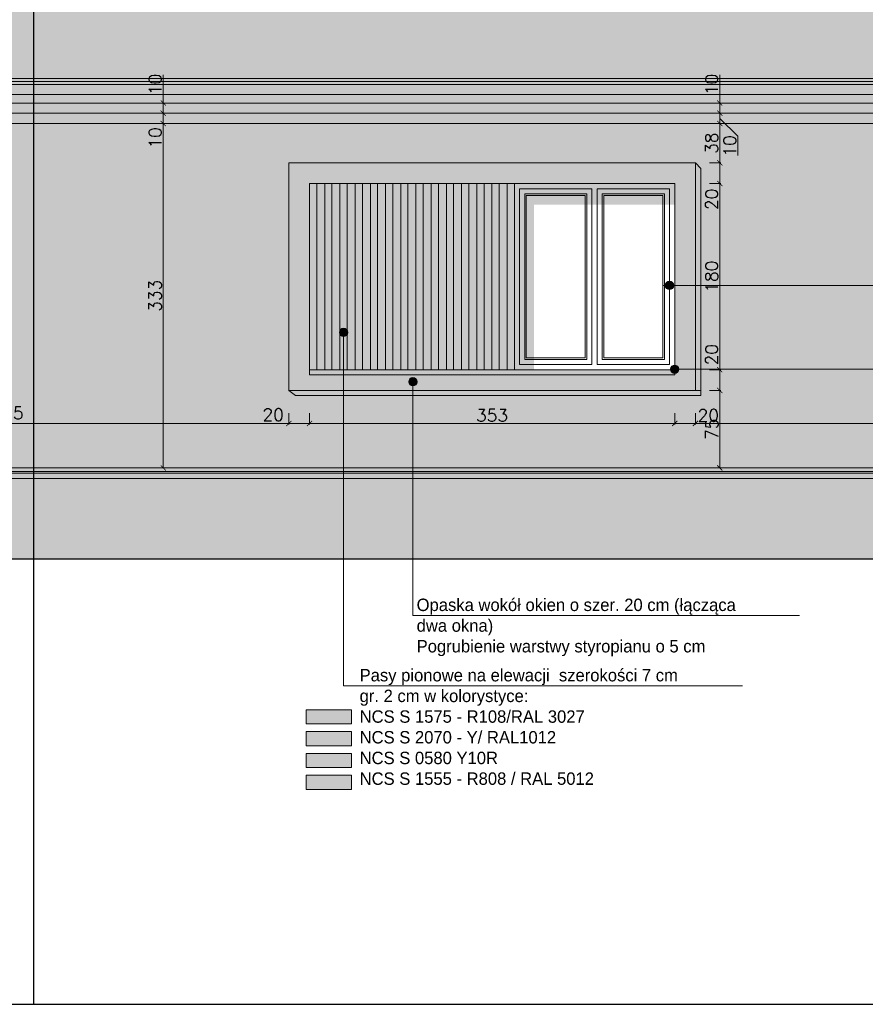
# Model space of a CAD drawing. Header units: millimetres. Extents: x -587 to 358276, y -26688 to 221215.
# Tile 39 of 256: x 4148 to 4966, y 5789 to 6740. Entities that reach past the tile are written whole.
import ezdxf
from ezdxf.lldxf.tags import DXFTag

# ---------------------------------------------------------------- set-up
doc = ezdxf.new("R2010")
doc.units = ezdxf.units.MM
doc.header["$MEASUREMENT"] = 0
doc.layers.add('a3', color=3, linetype='Continuous', lineweight=30, plot=False)
for name, color, linetype, lineweight in [('l. przekrojowa', 1, 'Continuous', 30), ('l.przerywana', 104, 'ICAD_ISO03W100', 5), ('l.widokowa', 140, 'Continuous', 15), ('l.wypełnien', 253, 'Continuous', 5), ('wymiarowanie', 176, 'Continuous', 9)]:
    doc.layers.add(name, color=color, linetype=linetype, lineweight=lineweight)
doc.styles.add('ROMANS', font='romans')
doc.styles.add('styl2', font='simplex.shx')
tags = doc.linetypes.add('ICAD_ISO03W100', pattern=[30, 12, -18]).pattern_tags.tags
tags[6:7] = [DXFTag(74, 4), DXFTag(75, 0), DXFTag(340, '0'), DXFTag(46, 1.0), DXFTag(50, 0.0), DXFTag(44, 0.0), DXFTag(45, 0.0)]
tags[4:5] = [DXFTag(74, 4), DXFTag(75, 0), DXFTag(340, '0'), DXFTag(46, 1.0), DXFTag(50, 0.0), DXFTag(44, 0.0), DXFTag(45, 0.0)]
doc.dimstyles.new('Skala 1-50', dxfattribs={"dimtxt": 12, "dimasz": 5, "dimexe": 1, "dimexo": 1, "dimgap": 1.5, "dimtad": 1, "dimdec": 1, "dimrnd": 0.5, "dimtxsty": 'styl2', "dimblk": 'ARCHTICK', "dimcen": 5, "dimadec": 0, "dimazin": 0, "dimtfac": 1, "dimtdec": 1, "dimtmove": 1, "dimatfit": 3, "dimldrblk": 'ARCHTICK', "dimfxl": 5, "dimfxlon": 1, "dimlwd": -1, "dimlwe": -1, "dimarcsym": 0})

# ---------------------------------------------------------------- blocks, each defined once
blk = doc.blocks.new('_ArchTick')
at = {"color": 0, "linetype": 'ByBlock', "const_width": 0.15}
blk.add_lwpolyline([(-0.5, -0.5), (0.5, 0.5)], dxfattribs=at)
blk = doc.blocks.new('*D4687')
at = {"layer": 'Defpoints', "color": 0}
for p in [(4275.43, 6640.03), (4263.75, 6307.03), (4287.2, 6307.03)]:
    blk.add_point(p, dxfattribs=at)
at = {"layer": 'wymiarowanie', "color": 0}
for p, q in [((4277.2, 6640.03), (4288.2, 6640.03)), ((4287.2, 6640.03), (4287.2, 6307.03)), ((4277.2, 6307.03), (4288.2, 6307.03))]:
    blk.add_line(p, q, dxfattribs=at)
at = {"layer": 'wymiarowanie', "color": 0, "xscale": 5, "yscale": 5, "zscale": 5}
for p, rotation in [((4287.2, 6640.03), 90), ((4287.2, 6307.03), 270)]:
    blk.add_blockref('_ArchTick', p, dxfattribs=dict(at, rotation=rotation))
at = {"layer": 'wymiarowanie', "color": 0, "insert": (4279.39, 6473.53), "char_height": 12, "attachment_point": 5, "rotation": 90, "style": 'styl2'}
blk.add_mtext('333', dxfattribs=at)
blk = doc.blocks.new('*D4688')
at = {"layer": 'Defpoints', "color": 0}
for p in [(4312.93, 6659.88), (4287.2, 6650.03), (4312.93, 6650.03)]:
    blk.add_point(p, dxfattribs=at)
at = {"layer": 'wymiarowanie', "color": 0}
for p, q in [((4287.2, 6659.88), (4287.2, 6687.1)), ((4297.2, 6659.88), (4286.2, 6659.88)), ((4287.2, 6659.88), (4287.2, 6650.03)), ((4297.2, 6650.03), (4286.2, 6650.03))]:
    blk.add_line(p, q, dxfattribs=at)
at = {"layer": 'wymiarowanie', "color": 0, "xscale": 5, "yscale": 5, "zscale": 5}
for p, rotation in [((4287.2, 6659.88), 90), ((4287.2, 6650.03), 270)]:
    blk.add_blockref('_ArchTick', p, dxfattribs=dict(at, rotation=rotation))
at = {"layer": 'wymiarowanie', "color": 0, "insert": (4279.39, 6677.8), "char_height": 12, "attachment_point": 5, "rotation": 90, "style": 'styl2'}
blk.add_mtext('10', dxfattribs=at)
blk = doc.blocks.new('*D4689')
at = {"layer": 'Defpoints', "color": 0}
for p in [(4312.93, 6650.03), (4287.2, 6640.03), (4314.57, 6640.03)]:
    blk.add_point(p, dxfattribs=at)
at = {"layer": 'wymiarowanie', "color": 0}
for p, q in [((4297.2, 6650.03), (4286.2, 6650.03)), ((4287.2, 6650.03), (4287.2, 6640.03)), ((4297.2, 6640.03), (4286.2, 6640.03))]:
    blk.add_line(p, q, dxfattribs=at)
at = {"layer": 'wymiarowanie', "color": 0, "xscale": 5, "yscale": 5, "zscale": 5}
for p, rotation in [((4287.2, 6650.03), 90), ((4287.2, 6640.03), 270)]:
    blk.add_blockref('_ArchTick', p, dxfattribs=dict(at, rotation=rotation))
at = {"layer": 'wymiarowanie', "color": 0, "insert": (4279.39, 6626.2), "char_height": 12, "attachment_point": 5, "rotation": 90, "style": 'styl2'}
blk.add_mtext('10', dxfattribs=at)
blk = doc.blocks.new('*D4690')
at = {"layer": 'Defpoints', "color": 0}
for p in [(4408.6, 6382.03), (3849.33, 6368.21), (4408.6, 6350.08)]:
    blk.add_point(p, dxfattribs=at)
at = {"layer": 'wymiarowanie', "color": 0}
for p, q in [((3849.33, 6360.08), (3849.33, 6349.08)), ((4408.6, 6360.08), (4408.6, 6349.08)), ((3849.33, 6350.08), (4408.6, 6350.08))]:
    blk.add_line(p, q, dxfattribs=at)
at = {"layer": 'wymiarowanie', "color": 0, "xscale": 5, "yscale": 5, "zscale": 5, "rotation": 180}
blk.add_blockref('_ArchTick', (3849.33, 6350.08), dxfattribs=at)
at = {"layer": 'wymiarowanie', "color": 0, "xscale": 5, "yscale": 5, "zscale": 5}
blk.add_blockref('_ArchTick', (4408.6, 6350.08), dxfattribs=at)
at = {"layer": 'wymiarowanie', "color": 0, "insert": (4128.97, 6358.43), "char_height": 12, "attachment_point": 5, "style": 'styl2'}
blk.add_mtext('559,5', dxfattribs=at)
blk = doc.blocks.new('*D4691')
at = {"layer": 'Defpoints', "color": 0}
for p in [(4428.6, 6402.03), (4408.6, 6382.03), (4428.6, 6350.08)]:
    blk.add_point(p, dxfattribs=at)
at = {"layer": 'wymiarowanie', "color": 0}
for p, q in [((4408.6, 6360.08), (4408.6, 6349.08)), ((4428.6, 6360.08), (4428.6, 6349.08)), ((4408.6, 6350.08), (4428.6, 6350.08))]:
    blk.add_line(p, q, dxfattribs=at)
at = {"layer": 'wymiarowanie', "color": 0, "xscale": 5, "yscale": 5, "zscale": 5, "rotation": 180}
blk.add_blockref('_ArchTick', (4408.6, 6350.08), dxfattribs=at)
at = {"layer": 'wymiarowanie', "color": 0, "xscale": 5, "yscale": 5, "zscale": 5}
blk.add_blockref('_ArchTick', (4428.6, 6350.08), dxfattribs=at)
at = {"layer": 'wymiarowanie', "color": 0, "insert": (4393.45, 6358.45), "char_height": 12, "attachment_point": 5, "style": 'styl2'}
blk.add_mtext('20', dxfattribs=at)
blk = doc.blocks.new('*D4692')
at = {"layer": 'Defpoints', "color": 0}
for p in [(4428.6, 6402.03), (4781.64, 6397.03), (4781.64, 6350.08)]:
    blk.add_point(p, dxfattribs=at)
at = {"layer": 'wymiarowanie', "color": 0}
for p, q in [((4428.6, 6360.08), (4428.6, 6349.08)), ((4781.64, 6360.08), (4781.64, 6349.08)), ((4428.6, 6350.08), (4781.64, 6350.08))]:
    blk.add_line(p, q, dxfattribs=at)
at = {"layer": 'wymiarowanie', "color": 0, "xscale": 5, "yscale": 5, "zscale": 5, "rotation": 180}
blk.add_blockref('_ArchTick', (4428.6, 6350.08), dxfattribs=at)
at = {"layer": 'wymiarowanie', "color": 0, "xscale": 5, "yscale": 5, "zscale": 5}
blk.add_blockref('_ArchTick', (4781.64, 6350.08), dxfattribs=at)
at = {"layer": 'wymiarowanie', "color": 0, "insert": (4605.12, 6357.88), "char_height": 12, "attachment_point": 5, "style": 'styl2'}
blk.add_mtext('353', dxfattribs=at)
blk = doc.blocks.new('*D4693')
at = {"layer": 'Defpoints', "color": 0}
for p in [(4781.64, 6397.03), (4801.64, 6382.03), (4801.64, 6350.08)]:
    blk.add_point(p, dxfattribs=at)
at = {"layer": 'wymiarowanie', "color": 0}
for p, q in [((4781.64, 6360.08), (4781.64, 6349.08)), ((4801.64, 6360.08), (4801.64, 6349.08)), ((4781.64, 6350.08), (4801.64, 6350.08))]:
    blk.add_line(p, q, dxfattribs=at)
at = {"layer": 'wymiarowanie', "color": 0, "xscale": 5, "yscale": 5, "zscale": 5, "rotation": 180}
blk.add_blockref('_ArchTick', (4781.64, 6350.08), dxfattribs=at)
at = {"layer": 'wymiarowanie', "color": 0, "xscale": 5, "yscale": 5, "zscale": 5}
blk.add_blockref('_ArchTick', (4801.64, 6350.08), dxfattribs=at)
at = {"layer": 'wymiarowanie', "color": 0, "insert": (4814.14, 6357.88), "char_height": 12, "attachment_point": 5, "style": 'styl2'}
blk.add_mtext('20', dxfattribs=at)
blk = doc.blocks.new('*D4694')
at = {"layer": 'Defpoints', "color": 0}
for p in [(5478.45, 6387.82), (4801.64, 6382.03), (5478.45, 6350.08)]:
    blk.add_point(p, dxfattribs=at)
at = {"layer": 'wymiarowanie', "color": 0}
for p, q in [((4801.64, 6360.08), (4801.64, 6349.08)), ((5478.45, 6360.08), (5478.45, 6349.08)), ((4801.64, 6350.08), (5478.45, 6350.08))]:
    blk.add_line(p, q, dxfattribs=at)
at = {"layer": 'wymiarowanie', "color": 0, "xscale": 5, "yscale": 5, "zscale": 5, "rotation": 180}
blk.add_blockref('_ArchTick', (4801.64, 6350.08), dxfattribs=at)
at = {"layer": 'wymiarowanie', "color": 0, "xscale": 5, "yscale": 5, "zscale": 5}
blk.add_blockref('_ArchTick', (5478.45, 6350.08), dxfattribs=at)
at = {"layer": 'wymiarowanie', "color": 0, "insert": (5140.05, 6357.88), "char_height": 12, "attachment_point": 5, "style": 'styl2'}
blk.add_mtext('677', dxfattribs=at)
blk = doc.blocks.new('*D4695')
at = {"layer": 'Defpoints', "color": 0}
for p in [(4799.49, 6659.88), (4799.49, 6650.03), (4825.22, 6650.03)]:
    blk.add_point(p, dxfattribs=at)
at = {"layer": 'wymiarowanie', "color": 0}
for p, q in [((4825.22, 6659.88), (4825.22, 6687.1)), ((4815.22, 6659.88), (4826.22, 6659.88)), ((4825.22, 6659.88), (4825.22, 6650.03)), ((4815.22, 6650.03), (4826.22, 6650.03))]:
    blk.add_line(p, q, dxfattribs=at)
at = {"layer": 'wymiarowanie', "color": 0, "xscale": 5, "yscale": 5, "zscale": 5}
for p, rotation in [((4825.22, 6659.88), 90), ((4825.22, 6650.03), 270)]:
    blk.add_blockref('_ArchTick', p, dxfattribs=dict(at, rotation=rotation))
at = {"layer": 'wymiarowanie', "color": 0, "insert": (4817.42, 6677.8), "char_height": 12, "attachment_point": 5, "rotation": 90, "style": 'styl2'}
blk.add_mtext('10', dxfattribs=at)
blk = doc.blocks.new('*D4696')
at = {"layer": 'Defpoints', "color": 0}
for p in [(4799.49, 6650.03), (4797.85, 6640.03), (4825.22, 6640.03)]:
    blk.add_point(p, dxfattribs=at)
at = {"layer": 'wymiarowanie', "color": 0}
for p, q in [((4815.22, 6650.03), (4826.22, 6650.03)), ((4825.22, 6650.03), (4825.22, 6640.03)), ((4842.73, 6627.7), (4825.22, 6645.03)), ((4815.22, 6640.03), (4826.22, 6640.03)), ((4842.73, 6609.1), (4842.73, 6627.7))]:
    blk.add_line(p, q, dxfattribs=at)
at = {"layer": 'wymiarowanie', "color": 0, "xscale": 5, "yscale": 5, "zscale": 5}
for p, rotation in [((4825.22, 6650.03), 90), ((4825.22, 6640.03), 270)]:
    blk.add_blockref('_ArchTick', p, dxfattribs=dict(at, rotation=rotation))
at = {"layer": 'wymiarowanie', "color": 0, "insert": (4834.92, 6618.4), "char_height": 12, "attachment_point": 5, "rotation": 90, "style": 'styl2'}
blk.add_mtext('10', dxfattribs=at)
blk = doc.blocks.new('*D4697')
at = {"layer": 'Defpoints', "color": 0}
for p in [(4797.85, 6640.03), (4801.57, 6602.03), (4825.22, 6602.03)]:
    blk.add_point(p, dxfattribs=at)
at = {"layer": 'wymiarowanie', "color": 0}
for p, q in [((4815.22, 6640.03), (4826.22, 6640.03)), ((4825.22, 6640.03), (4825.22, 6602.03)), ((4815.22, 6602.03), (4826.22, 6602.03))]:
    blk.add_line(p, q, dxfattribs=at)
at = {"layer": 'wymiarowanie', "color": 0, "xscale": 5, "yscale": 5, "zscale": 5}
for p, rotation in [((4825.22, 6640.03), 90), ((4825.22, 6602.03), 270)]:
    blk.add_blockref('_ArchTick', p, dxfattribs=dict(at, rotation=rotation))
at = {"layer": 'wymiarowanie', "color": 0, "insert": (4817.42, 6621.03), "char_height": 12, "attachment_point": 5, "rotation": 90, "style": 'styl2'}
blk.add_mtext('38', dxfattribs=at)
blk = doc.blocks.new('*D4698')
at = {"layer": 'Defpoints', "color": 0}
for p in [(4801.57, 6602.03), (4781.64, 6582.03), (4825.22, 6582.03)]:
    blk.add_point(p, dxfattribs=at)
at = {"layer": 'wymiarowanie', "color": 0}
for p, q in [((4815.22, 6602.03), (4826.22, 6602.03)), ((4825.22, 6602.03), (4825.22, 6582.03)), ((4815.22, 6582.03), (4826.22, 6582.03)), ((4825.22, 6582.03), (4825.22, 6556.48))]:
    blk.add_line(p, q, dxfattribs=at)
at = {"layer": 'wymiarowanie', "color": 0, "xscale": 5, "yscale": 5, "zscale": 5}
for p, rotation in [((4825.22, 6602.03), 90), ((4825.22, 6582.03), 270)]:
    blk.add_blockref('_ArchTick', p, dxfattribs=dict(at, rotation=rotation))
at = {"layer": 'wymiarowanie', "color": 0, "insert": (4817.42, 6566.72), "char_height": 12, "attachment_point": 5, "rotation": 90, "style": 'styl2'}
blk.add_mtext('20', dxfattribs=at)
blk = doc.blocks.new('*D4699')
at = {"layer": 'Defpoints', "color": 0}
for p in [(4781.64, 6582.03), (4781.64, 6402.03), (4825.22, 6402.03)]:
    blk.add_point(p, dxfattribs=at)
at = {"layer": 'wymiarowanie', "color": 0}
for p, q in [((4815.22, 6582.03), (4826.22, 6582.03)), ((4825.22, 6582.03), (4825.22, 6402.03)), ((4815.22, 6402.03), (4826.22, 6402.03))]:
    blk.add_line(p, q, dxfattribs=at)
at = {"layer": 'wymiarowanie', "color": 0, "xscale": 5, "yscale": 5, "zscale": 5}
for p, rotation in [((4825.22, 6582.03), 90), ((4825.22, 6402.03), 270)]:
    blk.add_blockref('_ArchTick', p, dxfattribs=dict(at, rotation=rotation))
at = {"layer": 'wymiarowanie', "color": 0, "insert": (4817.42, 6492.03), "char_height": 12, "attachment_point": 5, "rotation": 90, "style": 'styl2'}
blk.add_mtext('180', dxfattribs=at)
blk = doc.blocks.new('*D4700')
at = {"layer": 'Defpoints', "color": 0}
for p in [(4781.64, 6402.03), (4801.64, 6382.03), (4825.22, 6382.03)]:
    blk.add_point(p, dxfattribs=at)
at = {"layer": 'wymiarowanie', "color": 0}
for p, q in [((4815.22, 6402.03), (4826.22, 6402.03)), ((4825.22, 6402.03), (4825.22, 6382.03)), ((4815.22, 6382.03), (4826.22, 6382.03))]:
    blk.add_line(p, q, dxfattribs=at)
at = {"layer": 'wymiarowanie', "color": 0, "xscale": 5, "yscale": 5, "zscale": 5}
for p, rotation in [((4825.22, 6402.03), 90), ((4825.22, 6382.03), 270)]:
    blk.add_blockref('_ArchTick', p, dxfattribs=dict(at, rotation=rotation))
at = {"layer": 'wymiarowanie', "color": 0, "insert": (4817.42, 6416.51), "char_height": 12, "attachment_point": 5, "rotation": 90, "style": 'styl2'}
blk.add_mtext('20', dxfattribs=at)
blk = doc.blocks.new('*D4701')
at = {"layer": 'Defpoints', "color": 0}
for p in [(4801.64, 6382.03), (4774.97, 6307.03), (4825.22, 6307.03)]:
    blk.add_point(p, dxfattribs=at)
at = {"layer": 'wymiarowanie', "color": 0}
for p, q in [((4815.22, 6382.03), (4826.22, 6382.03)), ((4825.22, 6382.03), (4825.22, 6307.03)), ((4815.22, 6307.03), (4826.22, 6307.03))]:
    blk.add_line(p, q, dxfattribs=at)
at = {"layer": 'wymiarowanie', "color": 0, "xscale": 5, "yscale": 5, "zscale": 5}
for p, rotation in [((4825.22, 6382.03), 90), ((4825.22, 6307.03), 270)]:
    blk.add_blockref('_ArchTick', p, dxfattribs=dict(at, rotation=rotation))
at = {"layer": 'wymiarowanie', "color": 0, "insert": (4817.57, 6344.53), "char_height": 12, "attachment_point": 5, "rotation": 90, "style": 'styl2'}
blk.add_mtext('75', dxfattribs=at)

msp = doc.modelspace()

# ---------------------------------------------------------------- hatches: boundary and pattern name
at = {"layer": 'l.wypełnien'}
h = msp.add_hatch(dxfattribs=at)
h.set_pattern_fill('SPANTILE', scale=17, angle=180, style=0)
h.set_pattern_definition([(265.0303, (9159.7904, -3768.873), (16.99985222, 204.000017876), [15.699024, -376.776457]), (7e-15, (9158.43, -3784.513), (17, -17), [1.36, -15.64]), (180, (9175.43, -3785.873), (-17, 17), [4.76, -12.24]), (90, (9170.67, -3785.873), (17, 17), [1.7, -15.3]), (270, (9159.79, -3784.173), (-17, -17), [1.7, -15.3]), (180, (9159.79, -3785.873), (-17, 17), [1.36, -15.64]), (180, (9175.43, -3784.513), (-17, 17), [3.4, -13.6]), (94.9697, (9172.0304, -3784.513), (-16.99985222, 204.000017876), [15.699024, -376.776457]), (127.3039, (9172.0304, -3783.663), (220.999760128, -289.00018261), [4.488136, -444.32475]), (161.5651, (9169.3104, -3780.093), (-34.0000074, 16.9999729), [4.300694, -49.458015]), (198.4349, (9165.2304, -3778.733), (34.0000074, 16.9999729), [4.300694, -49.458015]), (232.6961, (9161.1504, -3780.093), (-220.999760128, -289.00018261), [4.488136, -444.32475]), (159.7751, (9168.4604, -3781.283), (186.999953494, -68.000141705), [3.442245, -340.781524]), (200.2249, (9165.2304, -3780.093), (-186.999953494, -68.000141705), [3.442245, -340.781524]), (232.5946, (9162.0004, -3781.283), (-170.000169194, -220.999871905), [3.638153, -360.177725]), (127.4054, (9170.6704, -3784.173), (170.000169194, -220.999871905), [3.638153, -360.177725])])
h.paths.add_polyline_path([(5166.11, 6868.4), (5094.96, 6911.06), (4572.17, 6911.06), (4402.49, 7012.78), (3956.72, 6745.54), (5166.11, 6745.54)])
h.paths.add_polyline_path([(5166.11, 6683.42), (5166.11, 6745.54), (3956.72, 6745.54), (3948.38, 6740.54), (3846.76, 6692.34), (3869.79, 6683.42)])
h.paths.add_polyline_path([(5166.11, 6745.54), (5166.11, 6868.4), (5371.06, 6745.54)])
h.paths.add_polyline_path([(5499.82, 6683.42), (5379.4, 6740.54), (5371.06, 6745.54), (5166.11, 6745.54), (5166.11, 6683.42)])
for points in [[(3806.33, 6668.06), (5521.45, 6668.06), (5521.45, 6659.88), (3806.33, 6659.88)], [(4161.67, 6307.03), (5439.23, 6307.03), (5439.23, 6296.87), (4161.67, 6296.87)]]:
    msp.add_hatch(color=252, dxfattribs=at).paths.add_polyline_path(points)
h = msp.add_hatch(color=254, dxfattribs=at)
h.paths.add_polyline_path([(4759.38, 6640.03), (3888.55, 6640.03), (3888.55, 6650.03), (4759.38, 6650.03), (5166.11, 6650.03), (5166.11, 6640.03)])
h.paths.add_polyline_path([(5166.11, 6659.88), (4759.38, 6659.88), (3888.55, 6659.88), (3888.55, 6655.41), (3971.8, 6655.41, -1), (3979.88, 6655.41, -1), (3971.8, 6655.41), (3888.55, 6655.41), (3888.55, 6650.03), (4759.38, 6650.03), (5166.11, 6650.03)])
h.paths.add_polyline_path([(3876.55, 6640.03), (3849.33, 6640.03), (3849.33, 6650.03), (3876.55, 6650.03)])
h.paths.add_polyline_path([(3829.33, 6640.03), (3824.33, 6640.03), (3824.33, 6650.03), (3849.33, 6650.03), (3849.33, 6640.03)])
h.paths.add_polyline_path([(3849.33, 6650.03), (3824.33, 6650.03), (3819.33, 6650.03), (3819.33, 6655.41), (3849.33, 6655.41)])
h.paths.add_polyline_path([(3876.55, 6650.03), (3849.33, 6650.03), (3849.33, 6655.41), (3876.55, 6655.41)])
h.paths.add_polyline_path([(3819.33, 6655.41), (3819.33, 6659.88), (3849.33, 6659.88), (3849.33, 6655.41)])
h.paths.add_polyline_path([(3849.33, 6655.41), (3849.33, 6659.88), (3876.55, 6659.88), (3876.55, 6655.41)])
at = {"layer": 'l.wypełnien', "true_color": 0xfffff5}
h = msp.add_hatch(color=7, dxfattribs=at)
h.paths.add_polyline_path([(4161.67, 6307.03), (4161.67, 6640.03), (4759.38, 6640.03), (5439.23, 6640.03), (5439.23, 6492.03), (4807.05, 6492.03), (4807.05, 6596.52), (4801.64, 6602.03), (4408.6, 6602.03), (4408.6, 6492.03), (4408.6, 6382.03), (4415.1, 6377.13), (4807.05, 6377.13), (4807.05, 6382.03), (4807.05, 6492.03), (5439.23, 6492.03), (5439.23, 6307.03)])
h.paths.add_polyline_path([(4161.67, 6307.03), (4161.67, 6640.03), (3888.55, 6640.03), (3888.55, 6307.03)])
h.paths.add_polyline_path([(3849.33, 6307.03), (3876.55, 6307.03), (3876.55, 6543.36), (3849.33, 6543.36)])
h.paths.add_polyline_path([(5478.45, 6307.03), (5478.45, 6492.03), (5451.23, 6492.03), (5451.23, 6307.03)])
h.paths.add_polyline_path([(3829.33, 6307.03), (3849.33, 6307.03), (3849.33, 6543.36), (3829.33, 6543.36)])
h.paths.add_polyline_path([(5478.45, 6492.03), (5478.45, 6640.03), (5451.23, 6640.03), (5451.23, 6492.03)])
h.paths.add_polyline_path([(5498.45, 6307.03), (5498.45, 6492.03), (5478.45, 6492.03), (5478.45, 6307.03)])
h.paths.add_polyline_path([(5498.45, 6492.03), (5498.45, 6640.03), (5478.45, 6640.03), (5478.45, 6492.03)])
h.paths.add_polyline_path([(3876.55, 6543.36), (3876.55, 6640.03), (3849.33, 6640.03), (3849.33, 6543.36)])
h.paths.add_polyline_path([(3849.33, 6543.36), (3849.33, 6640.03), (3829.33, 6640.03), (3829.33, 6543.36)])
at = {"layer": 'l.wypełnien'}
h = msp.add_hatch(color=252, dxfattribs=at)
h.paths.add_polyline_path([(4408.6, 6602.03), (4801.64, 6602.03), (4801.64, 6382.03), (4408.6, 6382.03)])
h.paths.add_polyline_path([(4428.6, 6582.03), (4781.64, 6582.03), (4781.64, 6402.03), (4428.6, 6402.03)], flags=16)
at = {"layer": 'l.wypełnien', "true_color": 0x303030}
h = msp.add_hatch(color=250, dxfattribs=at)
h.paths.add_polyline_path([(4807.05, 6377.13), (4415.1, 6377.13), (4408.6, 6382.03), (4807.05, 6382.03)])
h.paths.add_polyline_path([(4801.64, 6602.03), (4807.05, 6596.52), (4807.05, 6382.03), (4801.64, 6382.03)])
msp.add_hatch(color=250, dxfattribs=at).paths.add_polyline_path([(4626.7, 6402.03), (4645.73, 6402.03), (4645.73, 6561.72), (4781.64, 6561.72), (4781.64, 6582.03), (4626.7, 6582.03)])
at = {"layer": 'l.wypełnien'}
h = msp.add_hatch(color=252, dxfattribs=at)
h.paths.add_polyline_path([(3888.55, 6296.87), (4161.67, 6296.87), (4161.67, 6301.87), (3888.55, 6301.87)])
h.paths.add_polyline_path([(3888.55, 6303.72), (4161.67, 6303.72), (4161.67, 6307.03), (3888.55, 6307.03)])
h.paths.add_polyline_path([(3888.55, 6301.87), (4161.67, 6301.87), (4161.67, 6303.72), (3888.55, 6303.72)])
h.paths.add_polyline_path([(3825.14, 6296.87), (3826.72, 6296.87), (3876.55, 6296.87), (3876.55, 6301.87), (3825.14, 6301.87)])
h.paths.add_polyline_path([(3876.55, 6303.72), (3876.55, 6307.03), (3849.33, 6307.03), (3829.33, 6307.03), (3828.35, 6307.03), (3828.35, 6303.72)])
h.paths.add_polyline_path([(3825.14, 6301.87), (3828.35, 6303.72), (3876.55, 6303.72), (3876.55, 6301.87)])
h = msp.add_hatch(color=252, dxfattribs=at)
h.paths.add_polyline_path([(5439.23, 6219.03), (5439.23, 6296.87), (4528.57, 6296.87), (4528.57, 6219.03)])
h.paths.add_polyline_path([(5331.87, 6291.24), (5331.87, 6264.01), (5363.21, 6264.01), (5363.21, 6291.24)], flags=24)
h.paths.add_polyline_path([(5332.35, 6291.07), (5332.35, 6265.15), (5358.27, 6265.15), (5358.27, 6291.07)], flags=0)
h.paths.add_polyline_path([(4461.5, 6219.03), (4461.5, 6296.87), (4161.67, 6296.87), (4161.67, 6219.03)])
h.paths.add_polyline_path([(3888.55, 6219.03), (4161.67, 6219.03), (4161.67, 6296.87), (3888.55, 6296.87), (3888.55, 6285.63)])
h.paths.add_polyline_path([(4528.57, 6219.03), (4528.57, 6296.87), (4461.5, 6296.87), (4461.5, 6219.03)])
h.paths.add_polyline_path([(5501.06, 6219.03), (5501.06, 6268.51), (5501.06, 6296.87), (5451.23, 6296.87), (5451.23, 6219.03)])
h.paths.add_polyline_path([(3826.72, 6219.03), (3876.55, 6219.03), (3876.55, 6285.63), (3826.72, 6285.63)])
h.paths.add_polyline_path([(3876.55, 6285.63), (3876.55, 6296.87), (3826.72, 6296.87), (3826.72, 6285.63)])
h = msp.add_hatch(dxfattribs=at)
h.set_pattern_fill('CONC', scale=17, style=0)
h.set_pattern_definition([(0, (168.498, -2289.993), (0, 17), [0, -17]), (0, (168.668, -2295.943), (0, 17), [0, -17]), (0, (169.178, -2286.763), (0, 17), [0, -17]), (338.1986, (160.3377, -2292.033), (51.0000046, -16.9999985), [1.83095, -89.716854]), (216.8699, (162.0377, -2292.713), (50.9999986, 34.0000021), [0.85, -84.15]), (130.6013, (161.3577, -2293.223), (85.00000716, -101.9999833), [1.567315, -155.164933]), (206.5651, (155.748, -2295.263), (-16.9999857, -17.000022), [0.380137, -37.63302]), (326.3099, (155.4077, -2295.433), (33.9999925, -17.0000227), [0.612952, -60.681432]), (108.4349, (155.9177, -2295.773), (-16.9999729, 34.0000074), [0.53759, -53.221135]), (225, (166.628, -2296.963), (-4e-15, -17.000005), [0.721242, -23.32038]), (0, (166.118, -2297.473), (17, 17), [1.02, -15.98]), (135, (167.138, -2297.473), (-17.000005, 2e-15), [0.721242, -23.32038]), (251.5651, (164.5877, -2286.083), (16.9999729, 34.0000074), [0.53759, -53.221135]), (0, (164.418, -2286.593), (17, 17), [0.85, -16.15]), (143.1301, (165.2677, -2286.593), (-50.9999986, 34.0000021), [0.85, -84.15]), (213.6901, (155.5777, -2285.913), (33.9999925, 17.0000227), [0.612952, -60.681432]), (341.5651, (155.0677, -2286.253), (-34.0000074, 16.9999729), [1.075182, -52.683544]), (126.8699, (156.0877, -2286.593), (34.0000021, -50.9999986), [0.85, -84.15]), (0, (160.508, -2286.593), (0, 17), [0, -17]), (0, (155.918, -2291.013), (0, 17), [0, -17]), (0, (160.678, -2297.303), (0, 17), [0, -17]), (0, (165.268, -2292.033), (0, 17), [0, -17]), (0, (160.338, -2289.143), (0, 17), [0, -17]), (0, (156.598, -2288.633), (0, 17), [0, -17]), (0, (158.128, -2289.653), (0, 17), [0, -17]), (0, (157.448, -2293.733), (0, 17), [0, -17]), (0, (153.368, -2293.053), (0, 17), [0, -17]), (0, (153.538, -2289.143), (0, 17), [0, -17]), (0, (153.028, -2285.403), (0, 17), [0, -17]), (0, (158.298, -2284.723), (0, 17), [0, -17]), (0, (162.038, -2284.043), (0, 17), [0, -17]), (0, (167.988, -2284.723), (0, 17), [0, -17]), (0, (163.908, -2289.993), (0, 17), [0, -17]), (0, (162.208, -2286.933), (0, 17), [0, -17]), (0, (163.568, -2295.093), (0, 17), [0, -17]), (0, (158.468, -2295.943), (0, 17), [0, -17]), (0, (163.568, -2299.683), (0, 17), [0, -17]), (0, (157.958, -2298.663), (0, 17), [0, -17]), (0, (152.518, -2299.173), (0, 17), [0, -17]), (0, (154.558, -2300.023), (0, 17), [0, -17]), (0, (154.728, -2297.643), (0, 17), [0, -17]), (0, (166.118, -2300.363), (0, 17), [0, -17]), (0, (168.158, -2293.393), (0, 17), [0, -17]), (0, (167.308, -2288.293), (0, 17), [0, -17]), (0, (159.488, -2300.533), (0, 17), [0, -17])])
h.paths.add_polyline_path([(5439.23, 6219.03), (5439.23, 6296.87), (4528.57, 6296.87), (4528.57, 6219.03)])
h.paths.add_polyline_path([(5331.87, 6291.24), (5331.87, 6264.01), (5363.21, 6264.01), (5363.21, 6291.24)], flags=24)
h.paths.add_polyline_path([(5332.35, 6265.15), (5332.35, 6291.07), (5358.27, 6291.07), (5358.27, 6265.15)], flags=0)
h.paths.add_polyline_path([(4461.5, 6219.03), (4461.5, 6296.87), (4161.67, 6296.87), (4161.67, 6219.03)])
h.paths.add_polyline_path([(4161.67, 6219.03), (4161.67, 6296.87), (3888.55, 6296.87), (3888.55, 6219.03)])
h.paths.add_polyline_path([(4528.57, 6219.03), (4528.57, 6296.87), (4461.5, 6296.87), (4461.5, 6219.03)])
h.paths.add_polyline_path([(5501.06, 6219.03), (5501.06, 6296.87), (5451.23, 6296.87), (5451.23, 6219.03)])
h.paths.add_polyline_path([(3826.72, 6219.03), (3876.55, 6219.03), (3876.55, 6285.63), (3826.72, 6285.63)])
h.paths.add_polyline_path([(3876.55, 6285.63), (3876.55, 6296.87), (3826.72, 6296.87), (3826.72, 6285.63)])
at = {"layer": 'wymiarowanie'}
for points in [[(4402.49, 7023.27), (3944.08, 6748.46), (3806.96, 6683.42), (3805.98, 6683.42), (3805.07, 6683), (3803.24, 6677.8), (3788.59, 6677.81), (3787.84, 6677.06, 1), (3796.84, 6668.06), (5530.93, 6668.06, 0.403698), (5539.7, 6676.52), (5539.18, 6677.81), (5524.54, 6677.8), (5522.71, 6683), (5521.79, 6683.42), (5520.82, 6683.42), (5384.03, 6748.26), (5097.45, 6920.06), (4574.66, 6920.06)], [(4428.6, 6582.03), (4626.72, 6582.03), (4626.72, 6402.03), (4428.6, 6402.03)]]:
    msp.add_hatch(color=252, dxfattribs=at).paths.add_polyline_path(points)
at = {"layer": 'wymiarowanie', "true_color": 0xf0300e}
h = msp.add_hatch(color=20, dxfattribs=at)
h.paths.add_polyline_path([(4428.6, 6582.03), (4435.6, 6582.03), (4435.6, 6402.03), (4428.6, 6402.03)])
h.paths.add_polyline_path([(4590.3, 6582.03), (4597.3, 6582.03), (4597.3, 6402.03), (4590.3, 6402.03)])
h.paths.add_polyline_path([(4546.2, 6582.03), (4553.2, 6582.03), (4553.2, 6402.03), (4546.2, 6402.03)])
at = {"layer": 'wymiarowanie', "true_color": 0x119cf2}
h = msp.add_hatch(color=150, dxfattribs=at)
h.paths.add_polyline_path([(4443.3, 6582.03), (4450.3, 6582.03), (4450.3, 6402.03), (4443.3, 6402.03)])
h.paths.add_polyline_path([(4605, 6582.03), (4612, 6582.03), (4612, 6402.03), (4605, 6402.03)])
h.paths.add_polyline_path([(4531.5, 6582.03), (4538.5, 6582.03), (4538.5, 6402.03), (4531.5, 6402.03)])
at = {"layer": 'wymiarowanie', "true_color": 0xfccd20}
h = msp.add_hatch(color=40, dxfattribs=at)
h.paths.add_polyline_path([(4458, 6582.03), (4465, 6582.03), (4465, 6402.03), (4458, 6402.03)])
h.paths.add_polyline_path([(4575.6, 6582.03), (4582.6, 6582.03), (4582.6, 6402.03), (4575.6, 6402.03)])
h.paths.add_polyline_path([(4516.8, 6582.03), (4523.8, 6582.03), (4523.8, 6402.03), (4516.8, 6402.03)])
at = {"layer": 'wymiarowanie', "true_color": 0xbde471}
for points in [[(4472.7, 6582.03), (4479.7, 6582.03), (4479.7, 6402.03), (4472.7, 6402.03)], [(4425.51, 6052.12), (4469.03, 6052.12), (4469.03, 6038.44), (4425.51, 6038.44)]]:
    msp.add_hatch(color=63, dxfattribs=at).paths.add_polyline_path(points)
at = {"layer": 'wymiarowanie', "true_color": 0x119cf2}
for points in [[(4487.4, 6582.03), (4494.4, 6582.03), (4494.4, 6402.03), (4487.4, 6402.03)], [(4425.51, 6009.98), (4469.03, 6009.98), (4469.03, 5996.3), (4425.51, 5996.3)]]:
    msp.add_hatch(color=150, dxfattribs=at).paths.add_polyline_path(points)
at = {"layer": 'wymiarowanie', "true_color": 0xf0300e}
for points in [[(4502.1, 6582.03), (4509.1, 6582.03), (4509.1, 6402.03), (4502.1, 6402.03)], [(4425.51, 6073.19), (4469.03, 6073.19), (4469.03, 6059.51), (4425.51, 6059.51)]]:
    msp.add_hatch(color=20, dxfattribs=at).paths.add_polyline_path(points)
at = {"layer": 'wymiarowanie', "true_color": 0xbde471}
h = msp.add_hatch(color=63, dxfattribs=at)
h.paths.add_polyline_path([(4560.9, 6582.03), (4567.9, 6582.03), (4567.9, 6402.03), (4560.9, 6402.03)])
h.paths.add_polyline_path([(4619.7, 6582.03), (4626.7, 6582.03), (4626.7, 6402.03), (4619.7, 6402.03)])
at = {"layer": 'wymiarowanie', "ltscale": 0.3}
for points in [[(4772.6, 6483.53, -1), (4780.68, 6483.53, -1)], [(4457.46, 6438.08, -1), (4465.54, 6438.08, -1)], [(4777.6, 6402.53, -1), (4785.68, 6402.53, -1)], [(4524.53, 6390.37, -1), (4532.61, 6390.37, -1)]]:
    msp.add_hatch(color=256, dxfattribs=at).paths.add_polyline_path(points)
at = {"layer": 'wymiarowanie', "true_color": 0xfccd20}
msp.add_hatch(color=40, dxfattribs=at).paths.add_polyline_path([(4425.51, 6031.05), (4469.03, 6031.05), (4469.03, 6017.37), (4425.51, 6017.37)])

# ---------------------------------------------------------------- linework, layer by layer
at = {"layer": 'a3'}
for points in [[(3612.56, 7273.5), (3612.56, 5788.5), (5712.56, 5788.5), (5712.56, 7273.5), (3612.56, 7273.5)], [(4161.67, 7273.5), (4161.67, 5788.5), (6261.67, 5788.5), (6261.67, 7273.5), (4161.67, 7273.5)]]:
    msp.add_lwpolyline(points, dxfattribs=at)
at = {"layer": 'l. przekrojowa', "color": 7}
msp.add_line((3826.72, 6219.03), (5501.06, 6219.03), dxfattribs=at)
at = {"layer": 'l.przerywana', "color": 7, "ltscale": 0.3}
msp.add_line((5478.45, 6307.03), (3849.33, 6307.03), dxfattribs=at)
at = {"layer": 'l.widokowa', "color": 7}
for p, q in [((4759.38, 6650.03), (3888.55, 6650.03)), ((4759.38, 6640.03), (3888.55, 6640.03)), ((5439.23, 6640.03), (4759.38, 6640.03))]:
    msp.add_line(p, q, dxfattribs=at)
at = {"layer": 'l.widokowa', "color": 7, "ltscale": 0.3}
for p, q in [((3888.55, 6307.03), (5439.23, 6307.03)), ((3888.55, 6303.72), (5439.23, 6303.72)), ((3888.55, 6301.87), (5439.23, 6301.87)), ((3888.55, 6296.87), (5439.23, 6296.87))]:
    msp.add_line(p, q, dxfattribs=at)
at = {"layer": 'l.widokowa', "color": 7}
for points in [[(5521.79, 6683.42), (3805.98, 6683.42)], [(5521.79, 6683.42), (3806.96, 6683.42)], [(3788.72, 6677.8), (5345.39, 6677.8)], [(3804.23, 6680.62), (5345.39, 6680.62)], [(5523.54, 6680.62), (3979.37, 6680.62)], [(5539.05, 6677.8), (3979.37, 6677.8)], [(3805.67, 6668.06), (5345.39, 6668.06)], [(5530.93, 6668.06), (3979.37, 6668.06)], [(3888.55, 6659.88), (4759.38, 6659.88)], [(5439.23, 6659.88), (4759.38, 6659.88)]]:
    msp.add_lwpolyline(points, dxfattribs=at)
for points in [[(4408.6, 6602.03), (4801.64, 6602.03), (4801.64, 6382.03), (4408.6, 6382.03)], [(4428.6, 6582.03), (4626.72, 6582.03), (4626.72, 6402.03), (4428.6, 6402.03)], [(4428.6, 6582.03), (4435.6, 6582.03), (4435.6, 6402.03), (4428.6, 6402.03)], [(4428.6, 6582.03), (4781.64, 6582.03), (4781.64, 6402.03), (4428.6, 6402.03)], [(4443.3, 6582.03), (4450.3, 6582.03), (4450.3, 6402.03), (4443.3, 6402.03)], [(4458, 6582.03), (4465, 6582.03), (4465, 6402.03), (4458, 6402.03)], [(4472.7, 6582.03), (4479.7, 6582.03), (4479.7, 6402.03), (4472.7, 6402.03)], [(4487.4, 6582.03), (4494.4, 6582.03), (4494.4, 6402.03), (4487.4, 6402.03)], [(4502.1, 6582.03), (4509.1, 6582.03), (4509.1, 6402.03), (4502.1, 6402.03)], [(4516.8, 6582.03), (4523.8, 6582.03), (4523.8, 6402.03), (4516.8, 6402.03)], [(4531.5, 6582.03), (4538.5, 6582.03), (4538.5, 6402.03), (4531.5, 6402.03)], [(4546.2, 6582.03), (4553.2, 6582.03), (4553.2, 6402.03), (4546.2, 6402.03)], [(4560.9, 6582.03), (4567.9, 6582.03), (4567.9, 6402.03), (4560.9, 6402.03)], [(4575.6, 6582.03), (4582.6, 6582.03), (4582.6, 6402.03), (4575.6, 6402.03)], [(4590.3, 6582.03), (4597.3, 6582.03), (4597.3, 6402.03), (4590.3, 6402.03)], [(4605, 6582.03), (4612, 6582.03), (4612, 6402.03), (4605, 6402.03)], [(4619.7, 6582.03), (4626.7, 6582.03), (4626.7, 6402.03), (4619.7, 6402.03)], [(4626.7, 6582.03), (4781.64, 6582.03), (4781.64, 6402.03), (4626.7, 6402.03)], [(4428.6, 6402.03), (4781.64, 6402.03), (4781.64, 6397.03), (4428.6, 6397.03)]]:
    msp.add_lwpolyline(points, close=True, dxfattribs=at)
at = {"layer": 'l.wypełnien', "color": 7}
for p, q in [((5439.23, 6650.03), (4759.38, 6650.03)), ((4701.67, 6577.03), (4701.67, 6407.03)), ((4706.67, 6577.03), (4706.67, 6407.03)), ((4706.67, 6577.03), (4706.67, 6407.03))]:
    msp.add_line(p, q, dxfattribs=at)
at = {"layer": 'l.wypełnien', "color": 250, "true_color": 0x303030}
for points in [[(4801.64, 6602.03), (4807.05, 6596.52), (4807.05, 6382.03), (4801.64, 6382.03)], [(4408.6, 6382.03), (4807.05, 6382.03), (4807.05, 6377.13), (4415.1, 6377.13)]]:
    msp.add_lwpolyline(points, close=True, dxfattribs=at)
at = {"layer": 'l.wypełnien', "color": 7}
for points in [[(4701.67, 6407.03), (4631.7, 6407.03), (4631.7, 6577.03), (4701.67, 6577.03)], [(4706.67, 6577.03), (4776.64, 6577.03), (4776.64, 6407.03), (4706.67, 6407.03)], [(4706.67, 6407.03), (4776.64, 6407.03), (4776.64, 6577.03), (4706.67, 6577.03)]]:
    msp.add_lwpolyline(points, dxfattribs=at)
for points in [[(4631.7, 6577.03), (4701.67, 6577.03), (4701.67, 6407.03), (4631.7, 6407.03)], [(4636.7, 6572.03), (4696.67, 6572.03), (4696.67, 6412.03), (4636.7, 6412.03)], [(4638.2, 6570.53), (4695.17, 6570.53), (4695.17, 6413.53), (4638.2, 6413.53)], [(4776.64, 6577.03), (4706.67, 6577.03), (4706.67, 6407.03), (4776.64, 6407.03)], [(4771.64, 6572.03), (4711.67, 6572.03), (4711.67, 6412.03), (4771.64, 6412.03)], [(4770.14, 6570.53), (4713.17, 6570.53), (4713.17, 6413.53), (4770.14, 6413.53)]]:
    msp.add_lwpolyline(points, close=True, dxfattribs=at)
at = {"layer": 'wymiarowanie'}
for p, q in [((4770.14, 6483.53), (6194.74, 6483.53)), ((4461.5, 6096.37), (4461.5, 6438.08)), ((4781.64, 6402.53), (6194.74, 6402.53)), ((4528.57, 6164.37), (4528.57, 6386.33)), ((4902.4, 6164.37), (4528.57, 6164.37)), ((4847.26, 6096.37), (4461.5, 6096.37))]:
    msp.add_line(p, q, dxfattribs=at)
for points in [[(4425.51, 6073.19), (4469.03, 6073.19), (4469.03, 6059.51), (4425.51, 6059.51)], [(4425.51, 6052.12), (4469.03, 6052.12), (4469.03, 6038.44), (4425.51, 6038.44)], [(4425.51, 6031.05), (4469.03, 6031.05), (4469.03, 6017.37), (4425.51, 6017.37)], [(4425.51, 6009.98), (4469.03, 6009.98), (4469.03, 5996.3), (4425.51, 5996.3)]]:
    msp.add_lwpolyline(points, close=True, dxfattribs=at)
at = {"layer": 'wymiarowanie', "ltscale": 0.3}
for centre in [(4776.64, 6483.53), (4461.5, 6438.08), (4781.64, 6402.53), (4528.57, 6390.37)]:
    msp.add_circle(centre, 4.04, dxfattribs=at)

# ---------------------------------------------------------------- texts
at = {"layer": 'wymiarowanie', "color": 6, "linetype": 'Continuous', "char_height": 12, "width": 327.6277, "attachment_point": 3, "style": 'ROMANS'}
for s, insert in [('\\pxql;{\\fCentury Gothic|b0|i0|c238|p0;\\C256;Opaska wokół okien o szer. 20 cm (łącząca dwa okna)\\PPogrubienie warstwy styropianu o 5 cm }', (4859.79, 6180.71)), ('\\pxql;{\\fCentury Gothic|b0|i0|c238|p0;\\C256;Pasy pionowe na elewacji  szerokości 7 cm gr. 2 cm w kolorystyce:\\PNCS S 1575 - R108/RAL 3027 \\PNCS S 2070 - Y/ RAL1012\\PNCS S 0580 Y10R\\PNCS S 1555 - R808 / RAL 5012}', (4804.66, 6112.71))]:
    msp.add_mtext(s, dxfattribs=dict(at, insert=insert))

# ---------------------------------------------------------------- dimensions: what is measured, and where the dimension line sits
at = {"layer": 'wymiarowanie'}
for base, p1, p2, override, picture, middle in [((4287.1958, 6650.0342), (4312.9332, 6659.8813), (4312.9332, 6650.0342), {"dimtmove": 0, "dimfxl": 10}, '*D4688', (4287.1958, 6677.796)), ((4825.2247, 6650.0342), (4799.4874, 6659.8813), (4799.4874, 6650.0342), {"dimtmove": 0, "dimfxl": 10}, '*D4695', (4825.2247, 6677.796)), ((4287.2, 6640.03), (4312.93, 6650.03), (4314.57, 6640.03), {"dimtmove": 1, "dimfxl": 10}, '*D4689', (4287.2, 6626.2)), ((4825.22, 6640.03), (4799.49, 6650.03), (4797.85, 6640.03), {"dimtmove": 1, "dimfxl": 10}, '*D4696', (4842.73, 6626.2)), ((4825.22, 6582.03), (4801.57, 6602.03), (4781.64, 6582.03), {"dimtmove": 1, "dimfxl": 10}, '*D4698', (4825.22, 6566.72)), ((4825.22, 6382.03), (4781.64, 6402.03), (4801.64, 6382.03), {"dimtmove": 1, "dimfxl": 10}, '*D4700', (4825.22, 6416.51))]:
    dim = msp.add_linear_dim(base=base, p1=p1, p2=p2, angle=90, dimstyle='Skala 1-50', override=override, dxfattribs=at)
    dim.commit()
    dim.dimension.update_dxf_attribs({"geometry": picture, "text_midpoint": middle, "dimtype": 160})
for base, p1, p2, override, picture, middle in [((4287.2, 6307.03), (4275.43, 6640.03), (4263.75, 6307.03), {"dimtmove": 0, "dimfxl": 10}, '*D4687', (4279.39, 6473.53)), ((4825.22, 6602.03), (4797.85, 6640.03), (4801.57, 6602.03), {"dimtmove": 1, "dimfxl": 10}, '*D4697', (4817.42, 6621.03)), ((4825.22, 6402.03), (4781.64, 6582.03), (4781.64, 6402.03), {"dimtmove": 1, "dimfxl": 10}, '*D4699', (4817.42, 6492.03)), ((4825.22, 6307.03), (4801.64, 6382.03), (4774.97, 6307.03), {"dimtmove": 1, "dimfxl": 10}, '*D4701', (4817.57, 6344.53))]:
    dim = msp.add_linear_dim(base=base, p1=p1, p2=p2, angle=90, dimstyle='Skala 1-50', override=override, dxfattribs=at)
    dim.commit()
    dim.dimension.update_dxf_attribs({"geometry": picture, "text_midpoint": middle})
for base, p1, p2, picture, middle in [((4428.6, 6350.08), (4408.6, 6382.03), (4428.6, 6402.03), '*D4691', (4393.45, 6350.64)), ((4801.64, 6350.08), (4781.64, 6397.03), (4801.64, 6382.03), '*D4693', (4814.14, 6350.08))]:
    dim = msp.add_linear_dim(base=base, p1=p1, p2=p2, dimstyle='Skala 1-50', override={"dimtmove": 1, "dimfxl": 10}, dxfattribs=at)
    dim.commit()
    dim.dimension.update_dxf_attribs({"geometry": picture, "text_midpoint": middle, "dimtype": 160})
for base, p1, p2, override, picture, middle in [((4781.64, 6350.08), (4428.6, 6402.03), (4781.64, 6397.03), {"dimtmove": 1, "dimfxl": 10}, '*D4692', (4605.12, 6357.88)), ((5478.45, 6350.08), (4801.64, 6382.03), (5478.45, 6387.82), {"dimtmove": 1, "dimfxl": 10}, '*D4694', (5140.05, 6357.88)), ((4408.6, 6350.08), (3849.33, 6368.21), (4408.6, 6382.03), {"dimtmove": 0, "dimfxl": 10}, '*D4690', (4128.97, 6358.43))]:
    dim = msp.add_linear_dim(base=base, p1=p1, p2=p2, dimstyle='Skala 1-50', override=override, dxfattribs=at)
    dim.commit()
    dim.dimension.update_dxf_attribs({"geometry": picture, "text_midpoint": middle})

doc.saveas('drawing.dxf')
